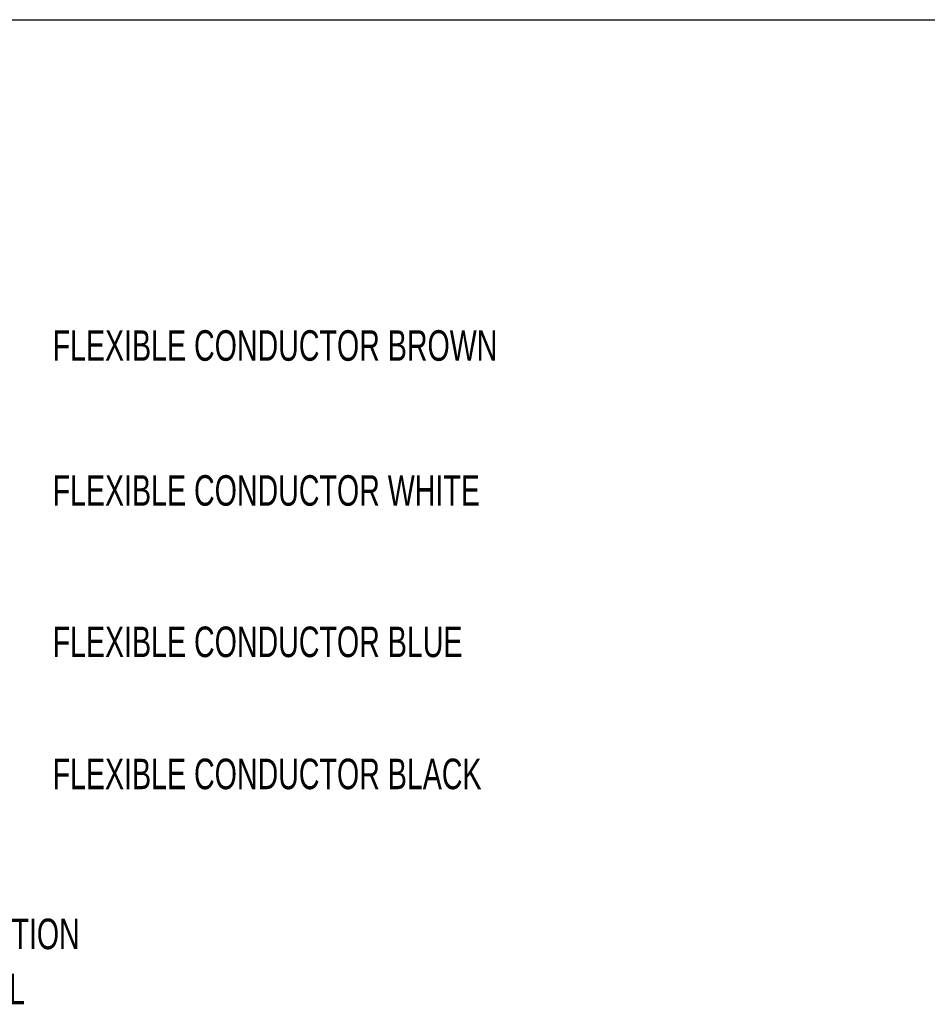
# Model space of a CAD drawing. Header units: millimetres. Extents: x 6 to 273, y 6 to 210.
# Tile 7 of 9: x 147 to 210, y 141 to 210. Entities that reach past the tile are written whole.
import ezdxf

# ---------------------------------------------------------------- set-up
doc = ezdxf.new("R2010")
doc.units = ezdxf.units.MM
doc.linetypes.add('SLD-Solid', pattern=[0])
doc.layers.add('TEXT', color=140, linetype='SLD-Solid', lineweight=25)
doc.styles.add('SLDTEXTSTYLE0', font='TXT', dxfattribs={"width": 0.7})

# ---------------------------------------------------------------- blocks, each defined once
blk = doc.blocks.new('SW_NOTE_0_1')
at = {"layer": 'TEXT', "color": 0, "attachment_point": 2, "style": 'SLDTEXTSTYLE0'}
for s, insert, char_height in [('FIELD CONNETION', (12.965, 2.729), 2.11667), ('TERMINAL', (13.178, -1.094), 2.1167)]:
    blk.add_mtext(s, dxfattribs=dict(at, insert=insert, char_height=char_height))

msp = doc.modelspace()

# ---------------------------------------------------------------- linework, layer by layer
at = {"layer": 'TEXT'}
msp.add_line((6.35, 209.55), (273.05, 209.55), dxfattribs=at)

# ---------------------------------------------------------------- block references
msp.add_blockref('SW_NOTE_0_1', (129.432, 144.513), dxfattribs=at)

# ---------------------------------------------------------------- texts
at = {"layer": 'TEXT', "char_height": 2.11667, "attachment_point": 1, "style": 'SLDTEXTSTYLE0'}
for s, insert in [('FLEXIBLE CONDUCTOR BROWN', (149.541, 188.026)), ('FLEXIBLE CONDUCTOR WHITE', (149.541, 177.978)), ('FLEXIBLE CONDUCTOR BLUE', (149.541, 167.486)), ('FLEXIBLE CONDUCTOR BLACK', (149.541, 158.331))]:
    msp.add_mtext(s, dxfattribs=dict(at, insert=insert))

doc.saveas('drawing.dxf')
